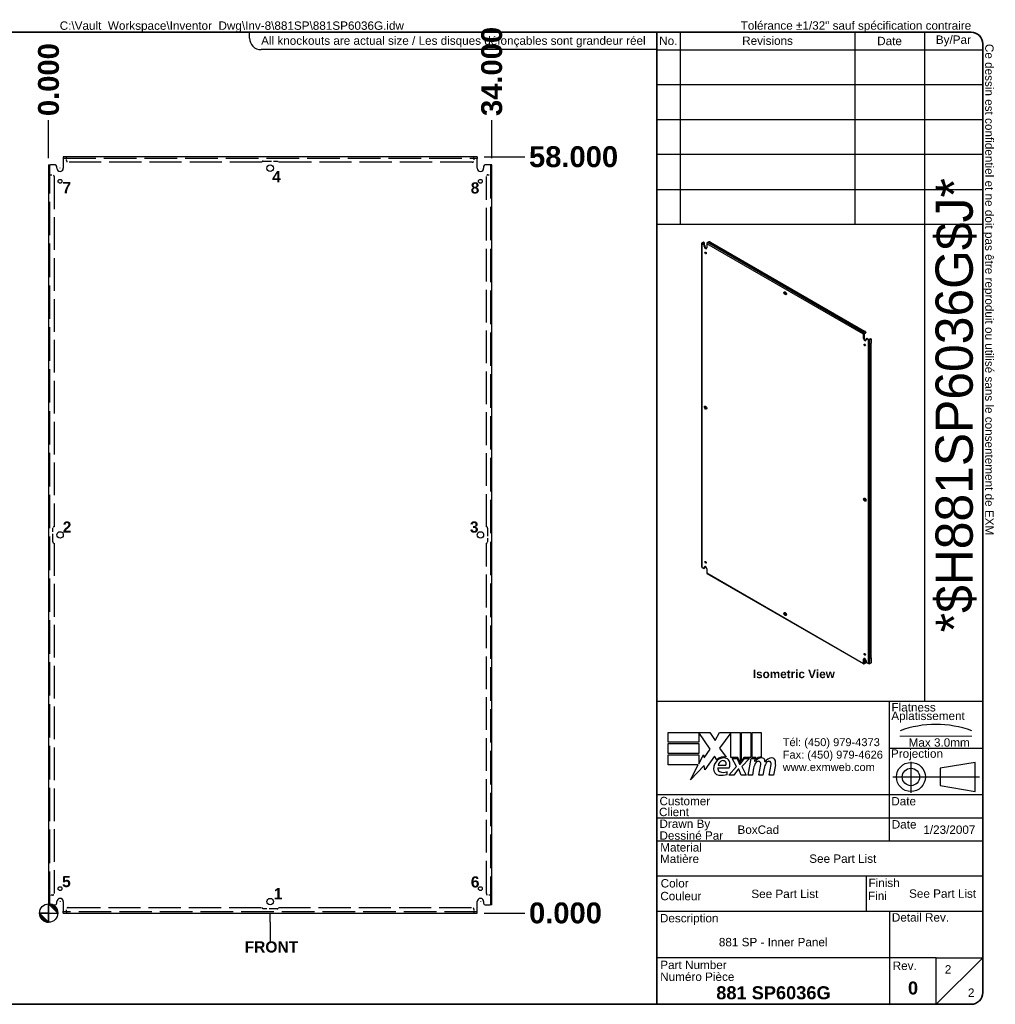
# Model space of a CAD drawing. Header units: inches. Extents: x 5 to 122, y 3 to 79.
# Tile 2 of 2: x 47 to 122, y 3 to 79. Entities that reach past the tile are written whole.
import ezdxf
from ezdxf.enums import TextEntityAlignment as Align

# ---------------------------------------------------------------- set-up
doc = ezdxf.new("R2010")
doc.units = ezdxf.units.IN
doc.header["$LTSCALE"] = 13.333333
doc.header["$MEASUREMENT"] = 0
for name, pattern in [('CHAIN', [0.7087, 0.4724, -0.0591, 0.1181, -0.0591]), ('DASHED', [0.2067, 0.1654, -0.0413]), ('DASHED_SPACE', [0.2067, 0.1654, -0.0413])]:
    doc.linetypes.add(name, pattern=pattern)
doc.layers.get('0').update_dxf_attribs({"lineweight": 25})
for name, color, linetype, lineweight in [('Centerline(ANSI)', 7, 'Continuous', 25), ('Dimensions(ANSI)', 7, 'Continuous', 25), ('Hidden Edges(ANSI)', 7, 'DASHED_SPACE', 25), ('Sketch Geometry(ANSI)', 7, 'Continuous', 25), ('Symbols(ANSI)', 7, 'Continuous', 25), ('Visible Edges(ANSI)', 7, 'Continuous', 25), ('Visible Tangent Edges(ANSI)', 7, 'Continuous', 25), ('Work Point(ANSI)', 7, 'Continuous', 25)]:
    doc.layers.add(name, color=color, linetype=linetype, lineweight=lineweight)
doc.styles.add('Current-ANSI', font='arial.ttf')
doc.styles.add('Dimension-ANSI', font='arialbd.ttf')
doc.styles.add('Text Style44', font='arialbd.ttf')
doc.styles.add('Text Style83', font='FRE3OF9X.TTF')
doc.dimstyles.new('INCH-ANSI', dxfattribs={"dimscale": 13.333333, "dimtxt": 0.12, "dimasz": 0.098425, "dimexe": 0.04, "dimexo": 0.04, "dimgap": 0.031496, "dimtad": 0, "dimtih": 1, "dimtoh": 1, "dimdec": 3, "dimrnd": 1e-08, "dimzin": 0, "dimdsep": 46, "dimtxsty": 'Dimension-ANSI', "dimcen": 0.09, "dimdle": 0.312, "dimclrd": 179, "dimclre": 179, "dimclrt": 7, "dimadec": 1, "dimazin": 0, "dimtfac": 1, "dimtdec": 3, "dimtofl": 0, "dimtmove": 0, "dimatfit": 3, "dimfxl": 1, "dimtolj": 1, "dimtzin": 4, "dimlwd": 25, "dimlwe": 25, "dimarcsym": 0})
doc.dimstyles.new('INCH-ANSI-VERTICAL', dxfattribs={"dimscale": 13.333333, "dimtxt": 0.12, "dimasz": 0.098425, "dimexe": 0.04, "dimexo": 0.04, "dimgap": 0.031496, "dimtad": 0, "dimtih": 1, "dimtoh": 1, "dimdec": 3, "dimrnd": 1e-08, "dimzin": 0, "dimdsep": 46, "dimtxsty": 'Dimension-ANSI', "dimcen": 0.09, "dimdle": 0.312, "dimclrd": 179, "dimclre": 179, "dimclrt": 7, "dimadec": 1, "dimazin": 0, "dimtfac": 1, "dimtdec": 3, "dimtofl": 0, "dimtmove": 0, "dimatfit": 3, "dimfxl": 1, "dimtolj": 1, "dimtzin": 4, "dimlwd": 25, "dimlwe": 25, "dimarcsym": 0})

# ---------------------------------------------------------------- blocks, each defined once
blk = doc.blocks.new('Origin Indicator Symbol1')
at = {"layer": 'Dimensions(ANSI)'}
h = blk.add_hatch(color=7, dxfattribs=at)
edge = h.paths.add_edge_path(flags=0)
edge.add_line((6.53, 1.333), (6.628, 1.234))
edge.add_arc((6.53, 1.234), 0.0984, 0, 90)
h = blk.add_hatch(color=7, dxfattribs=at)
edge = h.paths.add_edge_path(flags=0)
edge.add_line((6.53, 1.136), (6.431, 1.234))
edge.add_arc((6.53, 1.234), 0.0984, 180, 270)
at = {"layer": 'Dimensions(ANSI)', "color": 7, "linetype": 'Continuous'}
for p, q in [((6.53, 1.333), (6.628, 1.234)), ((6.53, 1.136), (6.431, 1.234))]:
    blk.add_line(p, q, dxfattribs=at)
at = {"layer": 'Dimensions(ANSI)', "color": 7, "linetype": 'Continuous', "flags": 128}
for points in [[(6.53, 1.234), (6.628, 1.234), (6.53, 1.333), (6.53, 1.234)], [(6.53, 1.234), (6.53, 1.333), (6.53, 1.136), (6.53, 1.234)], [(6.53, 1.234), (6.53, 1.136), (6.431, 1.234), (6.53, 1.234)], [(6.53, 1.234), (6.431, 1.234), (6.53, 1.234), (6.53, 1.234)]]:
    blk.add_lwpolyline(points, dxfattribs=at)
at = {"layer": 'Dimensions(ANSI)', "color": 7, "linetype": 'Continuous'}
blk.add_circle((6.53, 1.234), 0.0984, dxfattribs=at)
for start, end in [(0, 90), (180, 270)]:
    blk.add_arc((6.53, 1.234), 0.0984, start, end, dxfattribs=at)
at = {"layer": 'Dimensions(ANSI)', "color": 7}
for points in [[(6.53, 1.234), (6.628, 1.234), (6.53, 1.333), (6.53, 1.234)], [(6.53, 1.234), (6.53, 1.333), (6.53, 1.136), (6.53, 1.234)], [(6.53, 1.234), (6.53, 1.136), (6.431, 1.234), (6.53, 1.234)], [(6.53, 1.234), (6.431, 1.234), (6.53, 1.234)]]:
    blk.add_solid(points, dxfattribs=at)
blk = doc.blocks.new('Datum Identifier4')
at = {"layer": 'Symbols(ANSI)', "color": 7, "linetype": 'Continuous', "lineweight": 25}
for p, q in [((8.91, 1.136), (8.91, 1.234)), ((8.91, 1.136), (8.91, 1.117)), ((8.91, 1.117), (8.91, 0.933))]:
    blk.add_line(p, q, dxfattribs=at)
at = {"layer": 'Symbols(ANSI)', "color": 7, "insert": (8.634, 0.809), "char_height": 0.12, "attachment_point": 7, "line_spacing_factor": 0.25, "style": 'Dimension-ANSI'}
blk.add_mtext('FRONT', dxfattribs=at)
blk = doc.blocks.new('Leader Text1')
at = {"layer": 'Symbols(ANSI)', "color": 7, "insert": (6.678, 8.964), "char_height": 0.12, "attachment_point": 7, "line_spacing_factor": 0.25, "style": 'Dimension-ANSI'}
blk.add_mtext('7', dxfattribs=at)
blk = doc.blocks.new('Leader Text2')
at = {"layer": 'Symbols(ANSI)', "color": 7, "insert": (11.063, 8.959), "char_height": 0.12, "attachment_point": 7, "line_spacing_factor": 0.25, "style": 'Dimension-ANSI'}
blk.add_mtext('8', dxfattribs=at)
blk = doc.blocks.new('Leader Text3')
at = {"layer": 'Symbols(ANSI)', "color": 7, "insert": (6.674, 1.511), "char_height": 0.12, "attachment_point": 7, "line_spacing_factor": 0.25, "style": 'Dimension-ANSI'}
blk.add_mtext('5', dxfattribs=at)
blk = doc.blocks.new('Leader Text4')
at = {"layer": 'Symbols(ANSI)', "color": 7, "insert": (11.064, 1.507), "char_height": 0.12, "attachment_point": 7, "line_spacing_factor": 0.25, "style": 'Dimension-ANSI'}
blk.add_mtext('6', dxfattribs=at)
blk = doc.blocks.new('*D15')
at = {"layer": 'Defpoints', "color": 0, "linetype": 'Continuous', "transparency": 16777216}
for p in [(49.349, 71.198), (49.349, 67.767), (49.349, 67.767)]:
    blk.add_point(p, dxfattribs=at)
at = {"layer": 'Dimensions(ANSI)', "color": 179, "linetype": 'Continuous', "lineweight": 25, "transparency": 16777216}
blk.add_line((49.349, 68.3), (49.349, 71.198), dxfattribs=at)
at = {"layer": 'Dimensions(ANSI)', "color": 7, "linetype": 'Continuous', "lineweight": 25, "transparency": 16777216, "insert": (49.349, 74.313), "char_height": 1.6, "attachment_point": 5, "rotation": 90, "style": 'Dimension-ANSI'}
blk.add_mtext('\\A1;0.000', dxfattribs=at)
blk = doc.blocks.new('*D16')
at = {"layer": 'Defpoints', "color": 0, "linetype": 'Continuous', "transparency": 16777216}
for p in [(83.349, 71.198), (49.349, 67.767), (83.349, 67.767)]:
    blk.add_point(p, dxfattribs=at)
at = {"layer": 'Dimensions(ANSI)', "color": 179, "linetype": 'Continuous', "lineweight": 25, "transparency": 16777216}
blk.add_line((83.349, 68.3), (83.349, 71.198), dxfattribs=at)
at = {"layer": 'Dimensions(ANSI)', "color": 7, "linetype": 'Continuous', "lineweight": 25, "transparency": 16777216, "insert": (83.349, 74.939), "char_height": 1.6, "attachment_point": 5, "rotation": 90, "style": 'Dimension-ANSI'}
blk.add_mtext('\\A1;34.000', dxfattribs=at)
blk = doc.blocks.new('*D17')
at = {"layer": 'Defpoints', "color": 0, "linetype": 'Continuous', "transparency": 16777216}
for p in [(82.224, 10.392), (82.224, 10.392), (85.888, 10.392)]:
    blk.add_point(p, dxfattribs=at)
at = {"layer": 'Dimensions(ANSI)', "color": 179, "linetype": 'Continuous', "lineweight": 25, "transparency": 16777216}
blk.add_line((82.758, 10.392), (85.888, 10.392), dxfattribs=at)
at = {"layer": 'Dimensions(ANSI)', "color": 7, "linetype": 'Continuous', "lineweight": 25, "transparency": 16777216, "insert": (89.002, 10.392), "char_height": 1.6, "attachment_point": 5, "style": 'Dimension-ANSI'}
blk.add_mtext('\\A1;0.000', dxfattribs=at)
blk = doc.blocks.new('*D18')
at = {"layer": 'Defpoints', "color": 0, "linetype": 'Continuous', "transparency": 16777216}
for p in [(82.224, 68.392), (85.888, 68.392), (82.224, 10.392)]:
    blk.add_point(p, dxfattribs=at)
at = {"layer": 'Dimensions(ANSI)', "color": 179, "linetype": 'Continuous', "lineweight": 25, "transparency": 16777216}
blk.add_line((82.758, 68.392), (85.888, 68.392), dxfattribs=at)
at = {"layer": 'Dimensions(ANSI)', "color": 7, "linetype": 'Continuous', "lineweight": 25, "transparency": 16777216, "insert": (89.621, 68.392), "char_height": 1.6, "attachment_point": 5, "style": 'Dimension-ANSI'}
blk.add_mtext('\\A1;58.000', dxfattribs=at)
blk = doc.blocks.new('Leader Text5')
at = {"layer": 'Symbols(ANSI)', "color": 7, "insert": (6.674, 1.511), "char_height": 0.12, "attachment_point": 7, "line_spacing_factor": 0.25, "style": 'Dimension-ANSI'}
blk.add_mtext('5', dxfattribs=at)
blk = doc.blocks.new('Leader Text6')
at = {"layer": 'Symbols(ANSI)', "color": 7, "insert": (8.948, 1.382), "char_height": 0.12, "attachment_point": 7, "line_spacing_factor": 0.25, "style": 'Dimension-ANSI'}
blk.add_mtext('1', dxfattribs=at)
blk = doc.blocks.new('Leader Text7')
at = {"layer": 'Symbols(ANSI)', "color": 7, "insert": (6.681, 5.319), "char_height": 0.12, "attachment_point": 7, "line_spacing_factor": 0.25, "style": 'Dimension-ANSI'}
blk.add_mtext('2', dxfattribs=at)
blk = doc.blocks.new('Leader Text8')
at = {"layer": 'Symbols(ANSI)', "color": 7, "insert": (8.948, 1.382), "char_height": 0.12, "attachment_point": 7, "line_spacing_factor": 0.25, "style": 'Dimension-ANSI'}
blk.add_mtext('1', dxfattribs=at)
blk = doc.blocks.new('Leader Text9')
at = {"layer": 'Symbols(ANSI)', "color": 7, "insert": (8.931, 9.081), "char_height": 0.12, "attachment_point": 7, "line_spacing_factor": 0.25, "style": 'Dimension-ANSI'}
blk.add_mtext('4', dxfattribs=at)
blk = doc.blocks.new('Leader Text10')
at = {"layer": 'Symbols(ANSI)', "color": 7, "insert": (6.681, 5.319), "char_height": 0.12, "attachment_point": 7, "line_spacing_factor": 0.25, "style": 'Dimension-ANSI'}
blk.add_mtext('2', dxfattribs=at)
blk = doc.blocks.new('Leader Text11')
at = {"layer": 'Symbols(ANSI)', "color": 7, "insert": (11.054, 5.317), "char_height": 0.12, "attachment_point": 7, "line_spacing_factor": 0.25, "style": 'Dimension-ANSI'}
blk.add_mtext('3', dxfattribs=at)
blk = doc.blocks.new('Title Blocks EXM - ANSI B')
for p, q in [((13.372, 3.063), (13.372, 3.17)), ((13.372, 3.17), (13.818, 3.17)), ((13.824, 2.989), (13.701, 3.168)), ((13.701, 3.168), (13.701, 3.063)), ((13.818, 3.17), (13.877, 3.083)), ((13.877, 3.083), (13.923, 3.17)), ((13.923, 3.17), (14.146, 3.17)), ((14.046, 3.166), (13.924, 3.002)), ((14.046, 2.9), (14.046, 3.166)), ((14.146, 3.17), (14.146, 2.842)), ((14.16, 3.17), (14.259, 3.17)), ((14.16, 2.866), (14.16, 3.17)), ((14.259, 3.17), (14.259, 2.9)), ((14.273, 3.17), (14.372, 3.17)), ((14.273, 2.9), (14.273, 3.17)), ((14.372, 3.17), (14.372, 2.905)), ((13.701, 3.063), (13.372, 3.063)), ((13.372, 3.049), (13.701, 3.049)), ((13.372, 2.942), (13.372, 3.049)), ((13.701, 3.049), (13.701, 2.942)), ((13.758, 2.895), (13.824, 2.989)), ((13.924, 3.002), (13.993, 2.903)), ((13.701, 2.942), (13.372, 2.942)), ((13.372, 2.82), (13.372, 2.927)), ((13.372, 2.927), (13.701, 2.927)), ((13.701, 2.831), (13.752, 2.929)), ((13.701, 2.927), (13.701, 2.831)), ((13.752, 2.929), (13.758, 2.895)), ((13.87, 2.914), (13.765, 2.768)), ((13.893, 2.876), (13.87, 2.914)), ((14.121, 2.9), (14.046, 2.9)), ((14.059, 2.891), (14.113, 2.891)), ((14.105, 2.802), (14.059, 2.891)), ((14.113, 2.891), (14.139, 2.83)), ((14.146, 2.842), (14.121, 2.9)), ((14.146, 2.83), (14.19, 2.891)), ((14.185, 2.9), (14.16, 2.866)), ((14.245, 2.891), (14.164, 2.803)), ((14.259, 2.9), (14.185, 2.9)), ((14.19, 2.891), (14.245, 2.891)), ((14.232, 2.709), (14.264, 2.891)), ((14.264, 2.891), (14.302, 2.891)), ((14.314, 2.9), (14.273, 2.9)), ((14.302, 2.891), (14.299, 2.859)), ((14.299, 2.859), (14.309, 2.859)), ((14.312, 2.88), (14.314, 2.9)), ((13.695, 2.82), (13.372, 2.82)), ((13.612, 2.661), (13.695, 2.82)), ((13.758, 2.815), (13.612, 2.661)), ((13.765, 2.768), (13.758, 2.815)), ((13.905, 2.788), (14.027, 2.788)), ((13.91, 2.818), (13.99, 2.818)), ((14.023, 2.709), (14.105, 2.802)), ((14.122, 2.774), (14.077, 2.709)), ((14.13, 2.774), (14.122, 2.774)), ((14.155, 2.709), (14.13, 2.774)), ((14.139, 2.83), (14.146, 2.83)), ((14.164, 2.803), (14.209, 2.709)), ((14.289, 2.784), (14.276, 2.709)), ((14.345, 2.709), (14.365, 2.824)), ((14.402, 2.784), (14.389, 2.709)), ((14.457, 2.709), (14.477, 2.824)), ((14.523, 2.823), (14.501, 2.709)), ((14.005, 2.718), (14.005, 2.748)), ((14.077, 2.709), (14.023, 2.709)), ((14.209, 2.709), (14.155, 2.709)), ((14.276, 2.709), (14.232, 2.709)), ((14.389, 2.709), (14.345, 2.709)), ((14.501, 2.709), (14.457, 2.709))]:
    blk.add_line(p, q)
for centre, radius, start, end in [((13.991, 2.772), 0.133, 134.1684, 176.5646), ((13.968, 2.796), 0.11, 77.079, 133.1785), ((13.968, 2.796), 0.0996, 80.4085, 134.1684), ((13.965, 2.811), 0.056, 109.3797, 172.9975), ((13.959, 2.83), 0.0365, 51.1652, 109.3797), ((13.962, 2.833), 0.0318, 331.4547, 51.1652), ((13.981, 2.843), 0.0507, 23.8445, 85.0802), ((13.941, 2.826), 0.094, 336.1555, 23.8445), ((14.376, 2.816), 0.08, 89.4776, 147.4114), ((14.346, 2.818), 0.042, 96.03, 147.5992), ((14.37, 2.825), 0.08, 88.7952, 136.5849), ((14.344, 2.839), 0.02, 23.5571, 96.03), ((14.377, 2.862), 0.0338, 16.9928, 89.4776), ((14.317, 2.844), 0.096, 3.6169, 16.9928), ((14.486, 2.814), 0.0819, 89.6788, 153.9508), ((14.458, 2.818), 0.042, 96.1027, 147.6083), ((14.456, 2.839), 0.02, 23.5487, 96.1027), ((14.487, 2.861), 0.035, 18.4748, 89.6788), ((14.429, 2.842), 0.096, 349, 18.4748), ((13.925, 2.776), 0.0658, 176.5646, 261.5605), ((13.936, 2.779), 0.032, 163.5261, 244.6784), ((13.966, 2.842), 0.102, 244.6784, 292.5609), ((14.442, 2.757), 0.155, 147.5992, 170), ((14.325, 2.831), 0.041, 350, 23.5571), ((14.555, 2.759), 0.155, 148.5584, 170.8257), ((14.437, 2.831), 0.041, 349.9922, 23.5487), ((13.945, 2.911), 0.202, 261.5605, 287.3343)]:
    blk.add_arc(centre, radius, start, end)
at = {"layer": 'Centerline(ANSI)', "linetype": 'DASHED', "lineweight": 18, "ltscale": 0.507983}
blk.add_line((15.861, 3.128), (16.632, 3.128), dxfattribs=at)
at = {"layer": 'Centerline(ANSI)', "linetype": 'CHAIN', "ltscale": 0.185148}
blk.add_line((15.979, 2.855), (15.979, 2.521), dxfattribs=at)
at = {"layer": 'Centerline(ANSI)', "linetype": 'CHAIN', "ltscale": 0.437897}
blk.add_line((15.786, 2.691), (16.717, 2.691), dxfattribs=at)
at = {"layer": 'Sketch Geometry(ANSI)'}
for p, q in [((13.25, 10.687), (16.625, 10.687)), ((13.5, 10.687), (13.5, 8.625)), ((15.375, 10.687), (15.375, 8.625)), ((16.125, 10.687), (16.125, 3.5)), ((13.25, 10.5), (16.75, 10.5)), ((16.75, 10.562), (16.75, 0.375)), ((13.25, 10.125), (16.75, 10.125)), ((13.25, 9.75), (16.75, 9.75)), ((16.75, 9.375), (13.25, 9.375)), ((13.25, 9), (16.75, 9)), ((16.75, 9), (16.75, 8.625)), ((13.25, 8.625), (16.75, 8.625)), ((16.75, 3.5), (13.25, 3.5)), ((15.75, 2), (15.75, 3.5)), ((15.75, 3), (16.75, 3)), ((16.669, 2.847), (16.294, 2.785)), ((16.294, 2.785), (16.294, 2.598)), ((16.669, 2.535), (16.669, 2.847)), ((16.294, 2.598), (16.669, 2.535)), ((16.75, 2.5), (13.25, 2.5)), ((16.75, 2.25), (13.25, 2.25)), ((16.75, 2), (13.25, 2)), ((13.25, 1.629), (16.75, 1.629)), ((15.499, 1.629), (15.499, 1.25)), ((13.25, 1.25), (16.75, 1.25)), ((15.75, 1.25), (15.75, 0.75)), ((15.75, 0.75), (13.25, 0.75)), ((16.25, 0.75), (15.75, 0.75)), ((15.75, 0.75), (15.75, 0.25)), ((16.25, 0.25), (16.25, 0.75)), ((16.25, 0.75), (16.75, 0.75)), ((16.25, 0.25), (16.75, 0.75)), ((16.625, 0.25), (13.25, 0.25))]:
    blk.add_line(p, q, dxfattribs=at)
at = {"layer": 'Sketch Geometry(ANSI)', "linetype": 'Continuous', "lineweight": 35}
for p, q in [((13.25, 8.625), (13.25, 10.687)), ((13.25, 8.625), (13.25, 3.5)), ((13.25, 0.25), (13.25, 3.5))]:
    blk.add_line(p, q, dxfattribs=at)
at = {"layer": 'Sketch Geometry(ANSI)'}
for radius in [0.156, 0.0935]:
    blk.add_circle((15.979, 2.691), radius, dxfattribs=at)
for centre, radius, start, end in [((16.625, 10.562), 0.125, 0, 90), ((16.247, 2.112), 1.143, 70.2973, 109.7027), ((16.625, 0.375), 0.125, 270, 0)]:
    blk.add_arc(centre, radius, start, end, dxfattribs=at)
at = {"layer": 'Symbols(ANSI)', "color": 7, "char_height": 0.09, "style": 'Current-ANSI'}
for s, insert, width, attachment_point in [('No.', (13.373, 10.595), 0.25039, 5), ('Revisions', (14.439, 10.596), 1.87331, 5), ('Date', (15.749, 10.593), 0.75135, 5), ('By/Par', (16.435, 10.594), 0.62202, 5), ('Date', (15.773, 2.136), 0.26554, 7), ('Rev.', (15.783, 0.618), 0.25854, 7)]:
    blk.add_mtext(s, dxfattribs=dict(at, insert=insert, width=width, attachment_point=attachment_point))
for s, insert, attachment_point in [('\\fArial|b1|i0;\\H0.0900;Isometric View', (14.281, 3.842), 1), ('Flatness', (15.77, 3.393), 7), ('Aplatissement', (15.768, 3.275), 7), ('Max 3.0mm', (15.954, 3.015), 7), ('Projection', (15.764, 2.87), 7), ('Customer', (13.278, 2.386), 7), ('Date', (15.768, 2.385), 7), ('Client', (13.273, 2.269), 7), ('Drawn By', (13.278, 2.117), 7), ('Dessiné Par', (13.278, 2.016), 7), ('Material', (13.286, 1.889), 7), ('Matière', (13.284, 1.766), 7), ('Color', (13.291, 1.503), 7), ('Finish', (15.523, 1.508), 7), ('Couleur', (13.287, 1.366), 7), ('Fini', (15.518, 1.37), 7), ('Description', (13.283, 1.103), 7), ('Detail Rev.', (15.774, 1.137), 7), ('Part Number', (13.287, 0.627), 7), ('Numéro Pièce', (13.286, 0.5), 7)]:
    blk.add_mtext(s, dxfattribs=dict(at, insert=insert, attachment_point=attachment_point))
at = {"layer": 'Symbols(ANSI)', "color": 7, "insert": (14.602, 3.107), "char_height": 0.085, "attachment_point": 1, "line_spacing_factor": 0.944221, "style": 'Current-ANSI'}
blk.add_mtext('\\fArial|b0|i0;\\H0.0850;Tél: (450) 979-4373\\PFax: (450) 979-4626\\Pwww.exmweb.com', dxfattribs=at)
at = {"layer": 'Symbols(ANSI)', "color": 7, "style": 'Current-ANSI'}
for tag, p in [('REV1', (13.375, 10.313)), ('REV1DATE', (15.75, 10.31)), ('REV1BY', (16.437, 10.313)), ('REV2', (13.373, 9.938)), ('REV2DATE', (15.747, 9.941)), ('REV2BY', (16.437, 9.938)), ('REV3', (13.374, 9.563)), ('REV3DATE', (15.752, 9.563)), ('REV3BY', (16.437, 9.564)), ('REV4', (13.377, 9.188)), ('REV4DATE', (15.752, 9.188)), ('REV4BY', (16.441, 9.188)), ('REV5', (13.373, 8.813)), ('REV5DATE', (15.752, 8.813)), ('REV5BY', (16.438, 8.811)), ('MFG_APPROVED_DATE', (16.393, 2.374)), ('DETAIL_REV', (16.249, 0.926))]:
    blk.add_attdef(tag, text='', height=0.09, dxfattribs=at).set_placement(p, align=Align.MIDDLE_CENTER)
for tag, p in [('REV1DESC', (13.526, 10.31)), ('REV2DESC', (13.525, 9.937)), ('REV3DESC', (13.528, 9.564)), ('REV4DESC', (13.533, 9.19)), ('REV5DESC', (13.532, 8.811)), ('COMPANY', (14.12, 2.375))]:
    blk.add_attdef(tag, text='', height=0.09, dxfattribs=at).set_placement(p, align=Align.MIDDLE_LEFT)
at = {"layer": 'Symbols(ANSI)', "color": 7, "style": 'Text Style83'}
blk.add_attdef('BARCODE_001', (16.643, 4.244), '', height=0.4, rotation=90, dxfattribs=at)
at = {"layer": 'Symbols(ANSI)', "color": 7}
for tag, p, height, style in [('AUTHOR_001', (14.116, 2.08), 0.09, 'Current-ANSI'), ('IDW_DATE_001', (16.112, 2.08), 0.09, 'Current-ANSI'), ('MATERIEL_001', (14.887, 1.769), 0.09, 'Current-ANSI'), ('COLOR_001', (14.265, 1.391), 0.09, 'Current-ANSI'), ('FINISH_001', (15.959, 1.394), 0.09, 'Current-ANSI'), ('IDW_DESC_001', (13.916, 0.873), 0.09, 'Current-ANSI'), ('Sheet_Number_001', (16.343, 0.58), 0.09, 'Current-ANSI'), ('IDW_NAME_001', (13.888, 0.304), 0.14, 'Text Style44'), ('IDW_REV_001', (15.947, 0.355), 0.14, 'Text Style44'), ('Number_of_sheets_001', (16.591, 0.33), 0.09, 'Current-ANSI')]:
    blk.add_attdef(tag, p, '', height=height, dxfattribs=dict(at, style=style))
blk = doc.blocks.new('Borders EXM - B (Inch) - B')
at = {"layer": 'Sketch Geometry(ANSI)', "linetype": 'Continuous', "lineweight": 35}
for p, q in [((16.438, 10.692), (0.437, 10.692)), ((16.562, 0.38), (16.562, 10.567)), ((0.437, 0.255), (16.438, 0.255))]:
    blk.add_line(p, q, dxfattribs=at)
at = {"layer": 'Sketch Geometry(ANSI)'}
for p, q in [((8.688, 10.63), (8.688, 10.692)), ((13.062, 10.692), (13.062, 10.505)), ((13.062, 10.505), (8.812, 10.505))]:
    blk.add_line(p, q, dxfattribs=at)
at = {"layer": 'Sketch Geometry(ANSI)', "linetype": 'Continuous', "lineweight": 35}
for centre, start, end in [((16.438, 10.567), 0, 90), ((16.438, 0.38), 270, 0)]:
    blk.add_arc(centre, 0.125, start, end, dxfattribs=at)
at = {"layer": 'Sketch Geometry(ANSI)'}
blk.add_arc((8.812, 10.63), 0.125, 180, 270, dxfattribs=at)
at = {"layer": 'Symbols(ANSI)', "color": 7, "char_height": 0.09, "style": 'Current-ANSI'}
for s, insert, attachment_point in [('Tolérance ±1/32" sauf spécification contraire', (13.963, 10.692), 7), ('All knockouts are actual size / Les disques défonçables sont grandeur réel', (8.812, 10.647), 1)]:
    blk.add_mtext(s, dxfattribs=dict(at, insert=insert, attachment_point=attachment_point))
at = {"layer": 'Symbols(ANSI)', "color": 7, "insert": (16.562, 10.567), "char_height": 0.09, "attachment_point": 7, "rotation": 270, "style": 'Current-ANSI'}
blk.add_mtext('Ce dessin est confidentiel et ne doit pas être reproduit ou utilisé sans le consentement de EXM', dxfattribs=at)
at = {"layer": 'Symbols(ANSI)', "color": 7, "style": 'Current-ANSI'}
blk.add_attdef('FILENAME_AND_PATH_001', (6.649, 10.718), '', height=0.09, dxfattribs=at)

msp = doc.modelspace()

# ---------------------------------------------------------------- linework, layer by layer
at = {"layer": 'Hidden Edges(ANSI)', "ltscale": 1.131821}
for p, q in [((50.4743, 68.287), (82.2243, 68.287)), ((82.2243, 10.497), (50.4743, 10.497))]:
    msp.add_line(p, q, dxfattribs=at)
at = {"layer": 'Hidden Edges(ANSI)', "ltscale": 0.027899}
for p, q in [((50.7241, 68.287), (50.7241, 68.392)), ((50.7243, 68.287), (50.7243, 68.392)), ((81.9743, 68.287), (81.9743, 68.392)), ((81.9745, 68.287), (81.9745, 68.392)), ((49.4543, 67.0172), (49.3493, 67.0172)), ((49.4543, 67.017), (49.3493, 67.017)), ((83.2443, 67.0172), (83.3493, 67.0172)), ((83.2443, 67.017), (83.3493, 67.017)), ((49.4543, 11.767), (49.3493, 11.767)), ((49.4543, 11.7668), (49.3493, 11.7668)), ((83.2443, 11.767), (83.3493, 11.767)), ((83.2443, 11.7668), (83.3493, 11.7668)), ((50.7241, 10.497), (50.7241, 10.392)), ((50.7243, 10.497), (50.7243, 10.392)), ((81.9743, 10.497), (81.9743, 10.392)), ((81.9745, 10.497), (81.9745, 10.392))]:
    msp.add_line(p, q, dxfattribs=at)
at = {"layer": 'Hidden Edges(ANSI)', "ltscale": 0.012885}
for p, q in [((50.7243, 68.287), (50.7243, 68.256)), ((81.9743, 68.287), (81.9743, 68.256)), ((49.4543, 67.017), (49.4853, 67.017)), ((83.2443, 67.017), (83.2133, 67.017)), ((49.4543, 11.767), (49.4853, 11.767)), ((83.2443, 11.767), (83.2133, 11.767)), ((50.7243, 10.497), (50.7243, 10.528)), ((81.9743, 10.497), (81.9743, 10.528))]:
    msp.add_line(p, q, dxfattribs=at)
at = {"layer": 'Hidden Edges(ANSI)', "ltscale": 0.041765}
for p, q in [((50.7243, 68.099), (50.7243, 68.256)), ((81.9743, 68.256), (81.9743, 68.099)), ((49.4853, 67.017), (49.6423, 67.017)), ((83.0563, 67.017), (83.2133, 67.017)), ((49.6423, 11.767), (49.4853, 11.767)), ((83.2133, 11.767), (83.0563, 11.767)), ((50.7243, 10.528), (50.7243, 10.685)), ((81.9743, 10.685), (81.9743, 10.528))]:
    msp.add_line(p, q, dxfattribs=at)
at = {"layer": 'Hidden Edges(ANSI)', "ltscale": 1.119443}
for p, q in [((65.7243, 67.974), (50.8493, 67.974)), ((81.8493, 67.974), (66.9743, 67.974)), ((50.8493, 10.81), (65.7243, 10.81)), ((66.9743, 10.81), (81.8493, 10.81))]:
    msp.add_line(p, q, dxfattribs=at)
at = {"layer": 'Hidden Edges(ANSI)', "ltscale": 0.283357}
for p, q in [((65.8178, 68.0675), (66.8808, 68.0675)), ((49.6738, 38.8605), (49.6738, 39.9235)), ((83.0248, 39.9235), (83.0248, 38.8605)), ((66.8808, 10.7165), (65.8178, 10.7165))]:
    msp.add_line(p, q, dxfattribs=at)
at = {"layer": 'Hidden Edges(ANSI)', "ltscale": 1.164768}
for p, q in [((49.4543, 11.017), (49.4543, 67.767)), ((83.2443, 67.767), (83.2443, 11.017))]:
    msp.add_line(p, q, dxfattribs=at)
at = {"layer": 'Hidden Edges(ANSI)', "ltscale": 1.137669}
for p, q in [((49.7673, 66.892), (49.7673, 40.017)), ((82.9313, 40.017), (82.9313, 66.892)), ((49.7673, 38.767), (49.7673, 11.892)), ((82.9313, 11.892), (82.9313, 38.767))]:
    msp.add_line(p, q, dxfattribs=at)
at = {"layer": 'Hidden Edges(ANSI)', "ltscale": 0.052258}
for centre, start, end in [((50.8493, 68.099), 180, 270), ((81.8493, 68.099), 270, 0), ((49.6423, 66.892), 0, 90), ((83.0563, 66.892), 90, 180), ((49.6423, 11.892), 270, 0), ((83.0563, 11.892), 180, 270), ((50.8493, 10.685), 90, 180), ((81.8493, 10.685), 0, 90)]:
    msp.add_arc(centre, 0.125, start, end, dxfattribs=at)
at = {"layer": 'Hidden Edges(ANSI)', "ltscale": 0.039064}
for centre, start, end in [((65.8178, 67.974), 90, 180), ((66.8808, 67.974), 0, 90), ((49.7673, 39.9235), 90, 180), ((82.9313, 39.9235), 0, 90), ((49.7673, 38.8605), 180, 270), ((82.9313, 38.8605), 270, 0), ((65.8178, 10.81), 180, 270), ((66.8808, 10.81), 270, 0)]:
    msp.add_arc(centre, 0.0935, start, end, dxfattribs=at)
at = {"layer": 'Visible Edges(ANSI)'}
for p, q in [((82.2243, 68.392), (50.4743, 68.392)), ((50.4743, 68.392), (50.4743, 68.256)), ((50.4743, 68.256), (50.4743, 67.517)), ((82.2243, 68.392), (82.2243, 68.256)), ((82.2243, 67.517), (82.2243, 68.256)), ((49.3493, 67.767), (49.4853, 67.767)), ((49.3493, 67.767), (49.3493, 11.017)), ((49.8493, 67.767), (49.4853, 67.767)), ((49.9743, 67.517), (49.9743, 67.642)), ((82.7243, 67.642), (82.7243, 67.517)), ((83.2133, 67.767), (82.8493, 67.767)), ((83.3493, 67.767), (83.2133, 67.767)), ((83.3493, 11.017), (83.3493, 67.767)), ((99.4463, 61.7602), (99.4463, 36.9373)), ((99.4677, 61.79), (99.5627, 61.8449)), ((99.6055, 61.6509), (99.4677, 61.7305)), ((99.5074, 61.767), (99.6025, 61.8219)), ((99.5074, 61.7535), (99.6453, 61.6738)), ((99.5962, 61.8482), (99.636, 61.8252)), ((99.6499, 61.7946), (99.6499, 61.671)), ((99.6529, 61.5142), (99.6529, 61.5689)), ((99.6927, 61.5918), (99.6927, 61.5372)), ((99.6995, 61.4926), (99.7211, 61.4801)), ((99.7684, 61.3981), (99.7684, 61.3863)), ((99.8423, 61.7281), (99.8423, 61.4048)), ((99.9889, 61.8722), (99.8938, 61.8173)), ((100.0793, 61.8151), (100.1309, 61.8449)), ((100.0794, 61.8151), (100.0793, 61.8151)), ((100.0794, 61.8151), (100.0794, 61.8151)), ((100.1309, 61.8449), (100.0836, 61.8722)), ((111.9386, 54.9929), (100.1159, 61.8187)), ((100.1309, 61.8449), (100.1309, 61.8101)), ((99.7684, 61.0688), (99.7684, 60.9965)), ((111.8694, 54.461), (111.8694, 54.7842)), ((111.9092, 54.8072), (111.9092, 54.4839)), ((111.9172, 54.9805), (111.9171, 54.9806)), ((111.9171, 54.9806), (111.9172, 54.9806)), ((111.9687, 55.0103), (111.9172, 54.9805)), ((111.9209, 54.8735), (112.016, 54.9283)), ((111.9209, 54.8275), (112.016, 54.8824)), ((112.016, 54.983), (111.9687, 55.0103)), ((112.0356, 54.9557), (112.0356, 54.9098)), ((112.0588, 54.4063), (112.0588, 54.3516)), ((112.0727, 54.437), (112.1125, 54.4599)), ((112.2441, 54.354), (112.1062, 54.4336)), ((112.146, 54.4566), (112.2838, 54.377)), ((112.4024, 54.4319), (112.3073, 54.377)), ((112.4422, 54.4089), (112.3471, 54.354)), ((112.4757, 54.4122), (112.4359, 54.4352)), ((112.4895, 54.1083), (112.4895, 54.3816)), ((112.4379, 54.0785), (112.4895, 54.1083)), ((112.4379, 54.0784), (112.4379, 54.0785)), ((112.438, 54.0785), (112.4379, 54.0784)), ((112.4594, 29.9414), (112.4594, 54.0909)), ((99.6932, 49.2227), (99.6932, 49.2467)), ((99.733, 49.2739), (99.733, 49.1573)), ((99.7684, 49.0959), (99.7603, 49.0912)), ((99.7684, 49.0959), (99.7684, 49.0842)), ((99.7546, 37.3099), (99.7432, 37.3034)), ((99.4677, 36.9075), (99.6055, 36.8279)), ((99.639, 36.8246), (99.6788, 36.8476)), ((99.6529, 36.8553), (99.6529, 36.9099)), ((99.6927, 36.9329), (99.6927, 36.8782)), ((99.8423, 36.8006), (99.8423, 36.4774)), ((99.8574, 36.444), (111.8845, 29.5001)), ((105.8028, 33.3833), (105.8131, 33.3774)), ((105.8049, 33.3727), (105.8131, 33.3774)), ((105.8485, 33.3161), (105.9494, 33.2578)), ((105.906, 33.237), (105.8853, 33.2489)), ((111.8694, 29.5335), (111.8694, 29.8567)), ((111.9092, 29.8797), (111.9092, 29.5565)), ((111.9092, 29.8578), (111.9213, 29.8508)), ((111.9172, 29.6568), (111.9171, 29.6568)), ((111.9171, 29.6568), (111.9172, 29.6568)), ((111.9687, 29.6865), (111.9172, 29.6568)), ((112.016, 29.6046), (111.9209, 29.5497)), ((112.016, 29.5586), (111.9209, 29.5037)), ((111.9289, 29.7459), (111.9289, 29.6772)), ((111.9687, 29.7688), (111.9687, 29.7001)), ((111.9687, 29.6865), (112.016, 29.6592)), ((112.0356, 29.586), (112.0356, 29.6319)), ((112.0588, 29.7474), (112.0588, 29.6927)), ((112.1062, 29.6107), (112.2441, 29.5311)), ((112.3471, 29.5311), (112.4422, 29.586)), ((112.4895, 29.9413), (112.4379, 29.9115)), ((112.4379, 29.9115), (112.4379, 29.9116)), ((112.4379, 29.9116), (112.438, 29.9116)), ((112.4594, 29.9587), (112.4895, 29.9413)), ((112.4895, 29.668), (112.4895, 29.9413)), ((49.3493, 11.017), (49.4853, 11.017)), ((49.4853, 11.017), (49.8493, 11.017)), ((49.9743, 11.142), (49.9743, 11.267)), ((50.4743, 11.267), (50.4743, 10.528)), ((82.2243, 10.528), (82.2243, 11.267)), ((82.7243, 11.267), (82.7243, 11.142)), ((82.8493, 11.017), (83.2133, 11.017)), ((83.3493, 11.017), (83.2133, 11.017)), ((50.4743, 10.392), (50.4743, 10.528)), ((50.4743, 10.392), (82.2243, 10.392)), ((82.2243, 10.392), (82.2243, 10.528))]:
    msp.add_line(p, q, dxfattribs=at)
for centre, radius in [((66.3493, 67.517), 0.25), ((50.2243, 66.517), 0.145), ((82.4743, 66.517), 0.145), ((50.2243, 39.392), 0.25), ((82.4743, 39.392), 0.25), ((50.2243, 12.267), 0.145), ((82.4743, 12.267), 0.145), ((66.3493, 11.267), 0.25)]:
    msp.add_circle(centre, radius, dxfattribs=at)
for centre, radius, start, end in [((49.8493, 67.642), 0.125, 0, 90), ((50.2243, 67.517), 0.25, 180, 0), ((82.4743, 67.517), 0.25, 180, 0), ((82.8493, 67.642), 0.125, 90, 180), ((50.2243, 11.267), 0.25, 0, 180), ((82.4743, 11.267), 0.25, 0, 180), ((49.8493, 11.142), 0.125, 270, 0), ((82.8493, 11.142), 0.125, 180, 270)]:
    msp.add_arc(centre, radius, start, end, dxfattribs=at)
for centre, major_axis, start_param, end_param in [((99.5192, 61.7602), (-0.0729, 0), 5.4977871, 7.0685835), ((99.5192, 61.7602), (-0.0166, 0), 5.4977871, 7.0685835), ((99.5627, 61.7902), (0.0335, 0.058), 0, 0.7853982), ((99.6025, 61.7672), (0.0335, 0.058), 5.4977871, 7.0685835), ((99.6055, 61.5962), (0.0335, -0.058), 0.7853982, 2.3561945), ((99.6453, 61.6192), (-0.0335, 0.058), 3.9269908, 5.4977871), ((99.7476, 61.4595), (0.067, -0.116), 3.9269908, 7.0685835), ((99.7874, 61.4825), (0.067, -0.116), 3.9269908, 5.9816518), ((99.7211, 61.4254), (-0.0335, 0.058), 3.9269908, 5.4977871), ((99.8938, 61.7578), (0.0364, 0.0631), 0.7853982, 2.3561945), ((100.0362, 61.8449), (0.067, 0), 0.7853982, 2.3561945), ((100.0794, 61.7556), (0.0364, 0.0631), 0, 0.7853982), ((99.7874, 61.0451), (0.0388, -0.0673), 3.679154, 5.7456239), ((105.8956, 57.9559), (-0.067, 0.116), 0.3015335, 2.8400592), ((111.9209, 54.814), (0.0364, 0.0631), 0.7853982, 2.3561945), ((111.9641, 54.4063), (0.067, -0.116), 3.9269908, 7.0685835), ((111.9209, 54.814), (0.0083, 0.0144), 0.7853982, 2.3561945), ((112.0039, 54.4293), (0.067, -0.116), 3.9269908, 5.9816518), ((111.9172, 54.9211), (0.0364, 0.0631), 0.7311589, 0.7853982), ((111.9687, 54.9557), (0.067, 0), 5.4977871, 7.0685835), ((111.9687, 54.9098), (0.067, 0), 5.4977871, 6.2831853), ((112.1062, 54.379), (-0.0335, 0.058), 5.4977871, 7.0685835), ((112.146, 54.4019), (-0.0335, 0.058), 5.4977871, 6.2831853), ((112.2956, 54.3838), (0.0166, 0), 3.9269908, 5.4977871), ((112.4024, 54.3772), (0.0335, 0.058), 0, 0.7853982), ((112.4422, 54.3542), (0.0335, 0.058), 5.4977871, 7.0685835), ((112.0039, 53.9919), (0.0388, -0.0673), 3.679154, 5.7456239), ((112.2956, 54.3838), (0.0729, 0), 3.9269908, 5.4977871), ((112.3865, 54.1082), (0.0729, 0), 5.4977871, 5.5520264), ((99.7874, 49.1804), (-0.067, 0.116), 0.3015335, 2.8400592), ((99.7684, 49.1368), (0.025, -0.0434), 3.9269908, 5.4977871), ((112.0039, 42.1271), (-0.067, 0.116), 0.3015335, 2.8400592), ((99.7874, 37.3156), (0.0388, -0.0673), 3.679154, 5.7456239), ((99.7211, 37.3679), (0.0335, -0.058), 0, 0.7628134), ((99.5192, 36.9373), (-0.0729, 0), 0, 0.7853982), ((99.6055, 36.8826), (0.0335, -0.058), 5.4977871, 7.0685835), ((99.7476, 36.8553), (-0.067, 0.116), 3.9269908, 7.0685835), ((99.6453, 36.9056), (0.0335, -0.058), 0, 0.7853982), ((99.7874, 36.8782), (-0.067, 0.116), 0.3015335, 0.7853982), ((99.8938, 36.5071), (-0.0364, -0.0631), 5.4977871, 6.2831853), ((105.8956, 33.3516), (-0.067, 0.116), 0.3015335, 2.8400592), ((105.8485, 33.357), (0.025, -0.0434), 3.9269908, 5.4977871), ((112.0039, 30.2624), (0.0388, -0.0673), 3.679154, 5.7456239), ((111.9641, 29.8021), (-0.067, 0.116), 3.9269908, 7.0685835), ((111.9209, 29.5632), (-0.0364, -0.0631), 5.4977871, 7.0685835), ((112.0039, 29.825), (-0.067, 0.116), 0.3015335, 0.7853982), ((111.8815, 29.7732), (0.0335, -0.058), 0.7853982, 1.7325469), ((111.9209, 29.5632), (-0.0083, -0.0144), 5.4977871, 7.0685835), ((111.9172, 29.6704), (0.0083, 0.0144), 3.9269908, 5.4977871), ((111.9213, 29.7962), (-0.0335, 0.058), 3.9269908, 5.4977871), ((111.9172, 29.6704), (0.0364, 0.0631), 5.2663139, 5.4977871), ((111.9687, 29.6319), (0.067, 0), 5.4977871, 7.0685835), ((111.9687, 29.586), (0.067, 0), 5.4977871, 6.2831853), ((112.1062, 29.6654), (-0.0335, 0.058), 0.7853982, 2.3561945), ((112.2956, 29.5608), (0.0729, 0), 3.9269908, 5.4977871), ((112.3865, 29.9414), (0.0729, 0), 5.4977871, 6.2831853), ((112.4422, 29.6407), (-0.0335, -0.058), 0.7853982, 2.3561945)]:
    msp.add_ellipse(centre, major_axis=major_axis, ratio=0.5773503, start_param=start_param, end_param=end_param, dxfattribs=at)
for centre, major_axis in [((99.7476, 61.0221), (0.0388, -0.0673)), ((105.8559, 57.9329), (0.067, -0.116)), ((111.9641, 53.9689), (0.0388, -0.0673)), ((99.7476, 49.1574), (0.067, -0.116)), ((111.9641, 42.1042), (0.067, -0.116)), ((99.7476, 37.2927), (0.0388, -0.0673)), ((105.8559, 33.3287), (0.067, -0.116)), ((111.9641, 30.2395), (0.0388, -0.0673))]:
    msp.add_ellipse(centre, major_axis=major_axis, ratio=0.5773503, dxfattribs=at)
at = {"layer": 'Visible Tangent Edges(ANSI)'}
for p, q in [((99.4677, 61.7305), (99.4677, 36.9075)), ((99.5074, 61.7535), (99.5074, 61.767)), ((99.5627, 61.8449), (99.6025, 61.8219)), ((99.6453, 61.6738), (99.6055, 61.6509)), ((99.6529, 61.5689), (99.6927, 61.5918)), ((99.6529, 61.5142), (99.6927, 61.5372)), ((99.7211, 61.4801), (99.7067, 61.4718)), ((99.7603, 61.3933), (99.7684, 61.3981)), ((111.8694, 54.7842), (99.8423, 61.7281)), ((111.9209, 54.8735), (99.8938, 61.8173)), ((111.9172, 54.9806), (100.0794, 61.8151)), ((111.8694, 54.461), (111.9092, 54.4839)), ((112.016, 54.9283), (112.016, 54.8824)), ((112.1062, 54.4336), (112.146, 54.4566)), ((112.4024, 54.4319), (112.4422, 54.4089)), ((112.2441, 29.5311), (112.2441, 54.354)), ((112.3471, 29.5311), (112.3471, 54.354)), ((112.438, 29.9116), (112.438, 54.0785)), ((99.733, 49.1573), (99.7169, 49.148)), ((99.7677, 37.3401), (99.7362, 37.322)), ((99.6529, 36.9099), (99.6927, 36.9329)), ((99.6927, 36.8782), (99.6529, 36.8553)), ((99.8423, 36.4774), (111.8694, 29.5335)), ((105.8485, 33.3161), (105.8324, 33.3068)), ((111.8694, 29.8567), (111.9092, 29.8797)), ((111.9213, 29.8508), (111.9092, 29.8438)), ((111.9289, 29.6772), (111.9092, 29.6886)), ((111.9172, 29.6568), (111.9092, 29.6614)), ((111.9209, 29.5497), (111.9092, 29.5565)), ((111.9289, 29.7459), (111.9687, 29.7688)), ((112.016, 29.6046), (112.016, 29.5586))]:
    msp.add_line(p, q, dxfattribs=at)
at = {"layer": 'Work Point(ANSI)', "linetype": 'CHAIN', "ltscale": 0.000455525}
for p, q in [((50.2279, 67.517), (50.2207, 67.517)), ((50.2243, 67.5206), (50.2243, 67.5135)), ((82.4779, 67.517), (82.4707, 67.517)), ((82.4743, 67.5206), (82.4743, 67.5135)), ((50.2279, 11.267), (50.2207, 11.267)), ((50.2279, 11.267), (50.2207, 11.267)), ((50.2243, 11.2706), (50.2243, 11.2635)), ((50.2243, 11.2706), (50.2243, 11.2635)), ((82.4779, 11.267), (82.4707, 11.267)), ((82.4779, 11.267), (82.4707, 11.267)), ((82.4743, 11.2706), (82.4743, 11.2635)), ((82.4743, 11.2706), (82.4743, 11.2635)), ((49.3529, 10.392), (49.3457, 10.392)), ((49.3493, 10.3956), (49.3493, 10.3885))]:
    msp.add_line(p, q, dxfattribs=at)

# ---------------------------------------------------------------- block references
at = {"xscale": 7.142854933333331, "yscale": 7.142854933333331, "zscale": 7.142854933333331}
for name, p, values in [('Borders EXM - B (Inch) - B', (2.7083, 1.5757), {'FILENAME_AND_PATH_001': 'C:\\Vault_Workspace\\Inventor_Dwg\\Inv-8\\881SP\\881SP6036G.idw'}), ('Title Blocks EXM - ANSI B', (1.369, 1.6082), {'COLOR_001': 'See Part List', 'AUTHOR_001': 'BoxCad', 'IDW_DATE_001': '1/23/2007', 'IDW_REV_001': '0', 'Sheet_Number_001': '2', 'Number_of_sheets_001': '2', 'IDW_DESC_001': '881 SP - Inner Panel', 'IDW_NAME_001': '881 SP6036G', 'BARCODE_001': '*$H881SP6036G$J*', 'FINISH_001': 'See Part List', 'MATERIEL_001': 'See Part List'})]:
    msp.add_blockref(name, p, dxfattribs=at).add_auto_attribs(values)
at = {"layer": 'Dimensions(ANSI)', "xscale": 7.142854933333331, "yscale": 7.142854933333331, "zscale": 7.142854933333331}
msp.add_blockref('Origin Indicator Symbol1', (2.7083, 1.5757), dxfattribs=at)
at = {"layer": 'Symbols(ANSI)', "xscale": 7.142854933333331, "yscale": 7.142854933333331, "zscale": 7.142854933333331}
for name in ['Leader Text9', 'Leader Text1', 'Leader Text2', 'Leader Text7', 'Leader Text10', 'Leader Text11', 'Leader Text3', 'Leader Text5', 'Leader Text4', 'Leader Text6', 'Leader Text8', 'Datum Identifier4']:
    msp.add_blockref(name, (2.7083, 1.5757), dxfattribs=at)

# ---------------------------------------------------------------- dimensions: what is measured, and where the dimension line sits
at = {"layer": 'Dimensions(ANSI)', "color": 179, "linetype": 'Continuous', "lineweight": 25, "true_color": 0x262658}
for feature_location, offset, dtype, origin, dimstyle, picture, middle in [((83.3493, 67.767), (0, 3.4309), 1, (49.3493, 67.767), 'INCH-ANSI-VERTICAL', '*D16', (83.3493, 74.939)), ((49.3492903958, 67.7670321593), (0, 3.4308948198), 1, (49.3492903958, 67.7670321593), 'INCH-ANSI-VERTICAL', '*D15', (49.3492903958, 74.3125539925)), ((82.2243, 68.392), (3.6632, 0), 0, (82.2243, 10.392), 'INCH-ANSI', '*D18', (89.621, 68.392)), ((82.2242802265, 10.3920499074), (3.6632278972, 0), 0, (82.2242802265, 10.3920499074), 'INCH-ANSI', '*D17', (89.0021351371, 10.3920499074))]:
    dim = msp.add_ordinate_dim(feature_location=feature_location, offset=offset, dtype=dtype, origin=origin, dimstyle=dimstyle, override={"dimgap": 0.031496, "dimtad": 0, "dimdec": 3, "dimlfac": 1, "dimtol": 0, "dimlim": 0, "dimtp": 0, "dimtm": 0, "dimtdec": 3}, dxfattribs=at)
    dim.commit()
    dim.dimension.update_dxf_attribs({"geometry": picture, "text_midpoint": middle})

doc.saveas('drawing.dxf')
